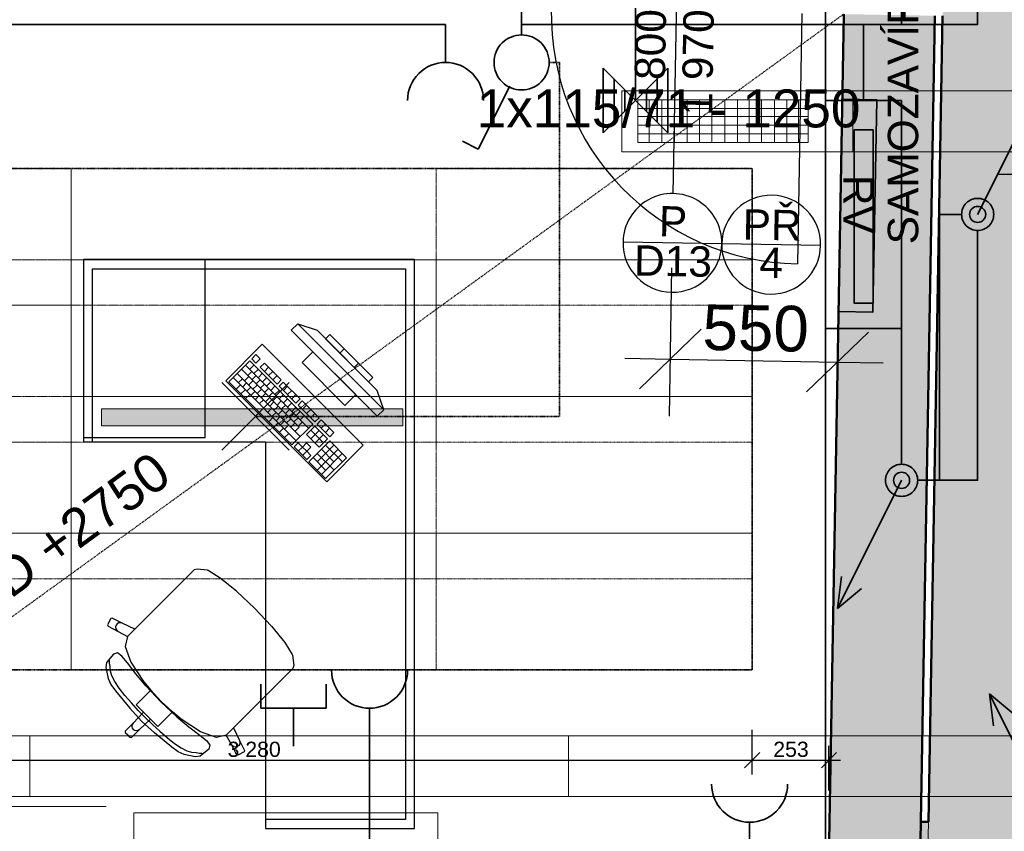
# Model space of a CAD drawing. Header units: millimetres. Extents: x -25972 to 4516, y -2839 to 20217.
# Tile 23 of 114: x -18972 to -15733, y 819 to 3489. Entities that reach past the tile are written whole.
import ezdxf

# ---------------------------------------------------------------- set-up
doc = ezdxf.new("R2010")
doc.units = ezdxf.units.MM
doc.header["$MEASUREMENT"] = 0
doc.linetypes.add('Čerchovaná M', pattern=[4.5, 2.5, -0.85, 0.3, -0.85])
doc.linetypes.add('Čárkovaná M', pattern=[4.5, 2.5, -2])
for name, color, linetype in [('7._POHLED ZÁPADNÍ_1_0', 7, 'Continuous'), ('7._POHLED ZÁPADNÍ_1_2D prvky - obecné', 7, 'Continuous'), ('7._POHLED ZÁPADNÍ_1_akustické prvky', 7, 'Continuous'), ('7._POHLED ZÁPADNÍ_1_Anotace - SP', 7, 'Continuous'), ('7._POHLED ZÁPADNÍ_1_Interiér - schodiště', 7, 'Continuous'), ('7._POHLED ZÁPADNÍ_1_Konstrukce - nosné', 7, 'Continuous'), ('7._POHLED ZÁPADNÍ_1_Kóty - SP', 7, 'Continuous'), ('7._POHLED ZÁPADNÍ_1_Nové_Anotace - SP', 7, 'Continuous'), ('7._POHLED ZÁPADNÍ_1_Nové_Interiér - nábytek', 7, 'Continuous'), ('7._POHLED ZÁPADNÍ_1_Nové_Kóty - SP', 7, 'Continuous'), ('7._POHLED ZÁPADNÍ_1_Nové_Otvory – Dveře', 7, 'Continuous'), ('7._POHLED ZÁPADNÍ_1_Nové_Otvory – Značky dveří', 7, 'Continuous'), ('7._POHLED ZÁPADNÍ_1_Otvory – Značky dveří', 7, 'Continuous'), ('7._POHLED ZÁPADNÍ_1_Situace - terén', 7, 'Continuous'), ('7._POHLED ZÁPADNÍ_1_světla  - vestavěná', 7, 'Continuous'), ('7._POHLED ZÁPADNÍ_1_TZB - elektroinstalace', 7, 'Continuous'), ('7._POHLED ZÁPADNÍ_1_TZB - VZT', 7, 'Continuous'), ('7._POHLED ZÁPADNÍ_1_TZB - ZTI', 7, 'Continuous'), ('7._POHLED ZÁPADNÍ_1_Výplně – Řezové', 7, 'Continuous')]:
    doc.layers.add(name, color=color, linetype=linetype)
doc.styles.add('GENEROVANÝ_STYL_1', font='txt')
doc.styles.add('GENEROVANÝ_STYL_2', font='txt')

msp = doc.modelspace()

# ---------------------------------------------------------------- hatches: boundary and pattern name
at = {"layer": '7._POHLED ZÁPADNÍ_1_světla  - vestavěná', "linetype": 'Continuous', "lineweight": 0, "true_color": 0x3f0000}
msp.add_hatch(color=18, dxfattribs=at).paths.add_polyline_path([(-18702.5, 2208.4), (-18702.5, 2153.4), (-17711.7, 2153.4), (-17711.7, 2208.4)])
at = {"layer": '7._POHLED ZÁPADNÍ_1_Výplně – Řezové', "linetype": 'Continuous', "lineweight": 13}
for points in [[(-15982.6, 850.1), (-15652.6, 850.1), (-15603, 3685.9), (-15718, 3687.9), (-15719.5, 3598), (-15934.5, 3601.7)], [(-16009.9, 724.7), (-15961.5, 3502.2), (-16261.4, 3507.5), (-16309.9, 724.7)], [(-16007.5, 850.1), (-16007.5, 350.1), (-14691.2, 350.1), (-14691.2, 850.1)]]:
    msp.add_hatch(color=254, dxfattribs=at).paths.add_polyline_path(points)

# ---------------------------------------------------------------- linework, layer by layer
at = {"layer": '7._POHLED ZÁPADNÍ_1_2D prvky - obecné', "color": 8, "linetype": 'Continuous', "lineweight": 13}
for p, q in [((-15979.8, 1012.4), (-15991.4, 349.8)), ((-16007.7, 850.1), (-16016.5, 349.7))]:
    msp.add_line(p, q, dxfattribs=at)
at = {"layer": '7._POHLED ZÁPADNÍ_1_akustické prvky', "color": 5, "linetype": 'Continuous', "lineweight": 25}
for p, q in [((-16562.4, 1006), (-16562.4, 1152.9)), ((-16309.9, 952.9), (-16309.9, 1099.8)), ((-19842.2, 1052.9), (-16562.4, 1052.9)), ((-16562.4, 1052.9), (-16309.9, 1052.9)), ((-16309.9, 1052.9), (-16272.4, 1052.9))]:
    msp.add_line(p, q, dxfattribs=at)
at = {"layer": '7._POHLED ZÁPADNÍ_1_akustické prvky', "color": 5, "linetype": 'Continuous', "lineweight": 18}
for p, q in [((-16537.4, 1077.9), (-16587.4, 1027.9)), ((-16334.9, 1027.9), (-16284.9, 1077.9))]:
    msp.add_line(p, q, dxfattribs=at)
at = {"layer": '7._POHLED ZÁPADNÍ_1_akustické prvky', "color": 8, "linetype": 'Čerchovaná M', "lineweight": 35, "flags": 128}
msp.add_lwpolyline([(-19842.2, 1349.8), (-16562.4, 1349.8), (-16562.4, 2999.7), (-19842.2, 2999.7)], close=True, dxfattribs=at)
at = {"layer": '7._POHLED ZÁPADNÍ_1_akustické prvky', "color": 8, "linetype": 'Čerchovaná M', "lineweight": 20, "flags": 128}
for points in [[(-19842.2, 2699.6), (-19842.2, 2999.6), (-18802, 2999.6), (-18802, 2699.6)], [(-17602.4, 2699.6), (-17602.4, 2999.6), (-18802, 2999.6), (-18802, 2699.6)], [(-16562.4, 2699.6), (-16562.4, 2999.6), (-17602.4, 2999.6), (-17602.4, 2699.6)], [(-18802, 2549.6), (-18802, 2699.6), (-19842.2, 2699.6), (-19842.2, 2549.6)], [(-17602.4, 2549.6), (-17602.4, 2699.6), (-18802, 2699.6), (-18802, 2549.6)], [(-16562.4, 2549.6), (-16562.4, 2699.6), (-17602.4, 2699.6), (-17602.4, 2549.6)], [(-19842.2, 2249.7), (-19842.2, 2549.6), (-18802, 2549.6), (-18802, 2249.7)], [(-17602.4, 2249.7), (-17602.4, 2549.6), (-18802, 2549.6), (-18802, 2249.7)], [(-16562.4, 2249.7), (-16562.4, 2549.6), (-17602.4, 2549.6), (-17602.4, 2249.7)], [(-18802, 2099.7), (-18802, 2249.7), (-19842.2, 2249.7), (-19842.2, 2099.7)], [(-17602.4, 2099.7), (-17602.4, 2249.7), (-18802, 2249.7), (-18802, 2099.7)], [(-16562.4, 2099.7), (-16562.4, 2249.7), (-17602.4, 2249.7), (-17602.4, 2099.7)], [(-19842.2, 1799.7), (-19842.2, 2099.7), (-18802, 2099.7), (-18802, 1799.7)], [(-17602.4, 1799.7), (-17602.4, 2099.7), (-18802, 2099.7), (-18802, 1799.7)], [(-16562.4, 1799.7), (-16562.4, 2099.7), (-17602.4, 2099.7), (-17602.4, 1799.7)], [(-19842.2, 1649.7), (-19842.2, 1799.7), (-18802, 1799.7), (-18802, 1649.7)], [(-17602.4, 1649.7), (-17602.4, 1799.7), (-18802, 1799.7), (-18802, 1649.7)], [(-16562.4, 1649.7), (-16562.4, 1799.7), (-17602.4, 1799.7), (-17602.4, 1649.7)], [(-19842.2, 1349.8), (-19842.2, 1649.7), (-18802, 1649.7), (-18802, 1349.8)], [(-17602.4, 1349.8), (-17602.4, 1649.7), (-18802, 1649.7), (-18802, 1349.8)], [(-16562.4, 1349.8), (-16562.4, 1649.7), (-17602.4, 1649.7), (-17602.4, 1349.8)]]:
    msp.add_lwpolyline(points, close=True, dxfattribs=at)
at = {"layer": '7._POHLED ZÁPADNÍ_1_Konstrukce - nosné', "color": 7, "linetype": 'Continuous', "lineweight": 50, "flags": 128}
for points in [[(-16261.4, 3507.5), (-16309.9, 724.7)], [(-16009.9, 724.7), (-15961.5, 3502.2)], [(-15936.3, 3501.7), (-15982.6, 850.1)], [(-15982.6, 850.1), (-16007.5, 850.1)]]:
    msp.add_lwpolyline(points, dxfattribs=at)
at = {"layer": '7._POHLED ZÁPADNÍ_1_Nové_Anotace - SP', "color": 1, "linetype": 'Čárkovaná M', "lineweight": 25}
msp.add_line((-20100.3, 724.7), (-16261.9, 3507.5), dxfattribs=at)
at = {"layer": '7._POHLED ZÁPADNÍ_1_Nové_Interiér - nábytek', "color": 1, "linetype": 'Continuous', "lineweight": 25}
for p, q in [((-18732.1, 2699.9), (-18762.1, 2699.9)), ((-18762.1, 2699.9), (-18762.1, 2669.9)), ((-17703.1, 2699.9), (-18732.1, 2699.9)), ((-18362.1, 2114.9), (-18362.1, 2699.9)), ((-17673.1, 2699.9), (-17703.1, 2699.9)), ((-17673.1, 2669.9), (-17673.1, 2699.9)), ((-18762.1, 2669.9), (-18762.1, 2099.9)), ((-18732.1, 2669.9), (-17703.1, 2669.9)), ((-18732.1, 2099.9), (-18732.1, 2669.9)), ((-17703.1, 2669.9), (-17703.1, 857.5)), ((-17673.1, 857.5), (-17673.1, 2669.9)), ((-18057.2, 2488.8), (-18078.4, 2467.6)), ((-18078.4, 2467.6), (-17795.6, 2184.8)), ((-17774.4, 2206), (-18057.2, 2488.8)), ((-18057.2, 2488.8), (-17993.6, 2467.6)), ((-17993.6, 2467.6), (-17795.6, 2269.6)), ((-17951.2, 2453.5), (-17965.3, 2439.4)), ((-17965.3, 2439.4), (-17823.9, 2297.9)), ((-17809.7, 2312.1), (-17951.2, 2453.5)), ((-18007.7, 2396.9), (-18043.1, 2361.6)), ((-17866.3, 2255.5), (-18007.7, 2396.9)), ((-17918.2, 2392.2), (-17904, 2406.4)), ((-18215.2, 2366.5), (-18283.8, 2298)), ((-18007.5, 2158.8), (-18215.2, 2366.5)), ((-18194.6, 2387.1), (-18208.3, 2373.4)), ((-18208.3, 2373.4), (-18194.5, 2359.5)), ((-18180.8, 2373.3), (-18194.6, 2387.1)), ((-18194.5, 2359.5), (-18180.8, 2373.3)), ((-18242.6, 2339.1), (-18052.2, 2148.7)), ((-18228.9, 2352.8), (-18021.2, 2145.1)), ((-18221.8, 2318.3), (-18208.1, 2332.1)), ((-18215.1, 2339), (-18201.3, 2352.7)), ((-18201.2, 2325.1), (-18187.5, 2338.8)), ((-18166.9, 2359.4), (-18180.6, 2345.7)), ((-18180.6, 2345.7), (-18125.2, 2290.3)), ((-18111.5, 2304), (-18166.9, 2359.4)), ((-18166.8, 2331.9), (-18153.1, 2345.6)), ((-18152.9, 2318), (-18139.2, 2331.7)), ((-18043.1, 2361.6), (-17901.7, 2220.1)), ((-17871, 2345.1), (-17856.9, 2359.2)), ((-18270, 2311.7), (-18062.3, 2104)), ((-18256.3, 2325.4), (-18048.6, 2117.7)), ((-18252.7, 2294.4), (-18239, 2308.1)), ((-18232.1, 2301.2), (-18218.4, 2314.9)), ((-18218.2, 2287.3), (-18204.5, 2301)), ((-18208, 2304.5), (-18194.3, 2318.2)), ((-18194.1, 2290.6), (-18180.4, 2304.4)), ((-18187.4, 2311.3), (-18173.6, 2325)), ((-18173.5, 2297.4), (-18159.8, 2311.1)), ((-18139.1, 2304.2), (-18125.4, 2317.9)), ((-18125.2, 2290.3), (-18111.5, 2304)), ((-17823.9, 2297.9), (-17809.7, 2312.1)), ((-18283.8, 2298), (-18076, 2090.3)), ((-18259.5, 2273.7), (-18245.8, 2287.4)), ((-18243.9, 2258.2), (-18230.2, 2271.9)), ((-18238.9, 2280.5), (-18225.2, 2294.2)), ((-18225, 2266.7), (-18211.3, 2280.4)), ((-18204.4, 2273.5), (-18190.7, 2287.2)), ((-18190.6, 2259.6), (-18176.8, 2273.3)), ((-18180.3, 2276.8), (-18166.6, 2290.5)), ((-18166.5, 2262.9), (-18152.7, 2276.7)), ((-18159.7, 2283.6), (-18145.9, 2297.3)), ((-18145.8, 2269.7), (-18132.1, 2283.5)), ((-18132, 2255.9), (-18118.3, 2269.6)), ((-18104.6, 2297.1), (-18118.3, 2283.4)), ((-18118.3, 2283.4), (-18062.9, 2228)), ((-18049.2, 2241.7), (-18104.6, 2297.1)), ((-18104.5, 2269.5), (-18090.8, 2283.3)), ((-18090.6, 2255.7), (-18076.9, 2269.4)), ((-17774.4, 2206), (-17795.6, 2269.6)), ((-18228.4, 2242.6), (-18214.6, 2256.3)), ((-18211.2, 2252.8), (-18197.5, 2266.5)), ((-18197.3, 2239), (-18183.6, 2252.7)), ((-18183.5, 2225.1), (-18169.8, 2238.8)), ((-18176.7, 2245.8), (-18163, 2259.5)), ((-18162.9, 2231.9), (-18149.1, 2245.6)), ((-18152.6, 2249.1), (-18138.9, 2262.8)), ((-18138.8, 2235.3), (-18125, 2249)), ((-18124.9, 2221.4), (-18111.2, 2235.1)), ((-18118.1, 2242), (-18104.4, 2255.8)), ((-18104.3, 2228.2), (-18090.6, 2241.9)), ((-18076.8, 2241.8), (-18063.1, 2255.6)), ((-18062.9, 2228), (-18049.2, 2241.7)), ((-18042.3, 2234.8), (-18056, 2221.1)), ((-17986.9, 2179.4), (-18042.3, 2234.8)), ((-17901.7, 2220.1), (-17866.3, 2255.5)), ((-18169.6, 2211.3), (-18155.9, 2225)), ((-18155.8, 2197.4), (-18142.1, 2211.2)), ((-18149, 2218.1), (-18135.3, 2231.8)), ((-18135.2, 2204.2), (-18121.4, 2217.9)), ((-18121.3, 2190.4), (-18107.6, 2204.1)), ((-18111.1, 2207.6), (-18097.3, 2221.3)), ((-18097.2, 2193.7), (-18083.5, 2207.4)), ((-18090.4, 2214.3), (-18076.7, 2228.1)), ((-18076.6, 2200.5), (-18062.9, 2214.2)), ((-18056, 2221.1), (-18000.6, 2165.7)), ((-18042.2, 2207.2), (-18028.4, 2220.9)), ((-18028.3, 2193.4), (-18014.6, 2207.1)), ((-17795.6, 2184.8), (-17774.4, 2206)), ((-18152.2, 2166.4), (-18138.5, 2180.1)), ((-18141.9, 2183.6), (-18128.2, 2197.3)), ((-18128.1, 2169.7), (-18114.4, 2183.5)), ((-18107.5, 2176.5), (-18093.8, 2190.2)), ((-18093.6, 2162.7), (-18079.9, 2176.4)), ((-18083.4, 2179.9), (-18069.7, 2193.6)), ((-18069.5, 2166), (-18055.8, 2179.7)), ((-18062.7, 2186.7), (-18049, 2200.4)), ((-18048.9, 2172.8), (-18035.2, 2186.5)), ((-18014.5, 2179.5), (-18000.7, 2193.2)), ((-18000.6, 2165.7), (-17986.9, 2179.4)), ((-17980, 2172.5), (-17993.7, 2158.8)), ((-17938.4, 2130.9), (-17980, 2172.5)), ((-18134.9, 2149.1), (-18121.2, 2162.8)), ((-18117.6, 2131.8), (-18103.9, 2145.5)), ((-18114.3, 2155.9), (-18100.5, 2169.6)), ((-18100.4, 2142.1), (-18086.7, 2155.8)), ((-18079.8, 2148.8), (-18066.1, 2162.6)), ((-18076, 2090.3), (-18007.5, 2158.8)), ((-18065.9, 2135), (-18052.2, 2148.7)), ((-18055.7, 2152.2), (-18042, 2165.9)), ((-18000.5, 2151.9), (-18028, 2124.5)), ((-18014.3, 2138.2), (-17972.7, 2096.6)), ((-18014.1, 2110.6), (-17986.7, 2138.1)), ((-17959, 2110.4), (-18000.5, 2151.9)), ((-17993.7, 2158.8), (-17952.1, 2117.2)), ((-17979.8, 2144.9), (-17966.1, 2158.6)), ((-17966, 2131.1), (-17952.3, 2144.8)), ((-18762.1, 2114.9), (-18362.1, 2114.9)), ((-18100.3, 2114.5), (-18086.6, 2128.2)), ((-18028, 2124.5), (-17986.4, 2082.9)), ((-18000.3, 2096.8), (-17972.9, 2124.2)), ((-17986.4, 2082.9), (-17959, 2110.4)), ((-17952.1, 2117.2), (-17938.4, 2130.9)), ((-18762.1, 2099.9), (-18732.1, 2099.9)), ((-18055.4, 2097), (-18069.1, 2083.3)), ((-18069.1, 2083.3), (-18027.6, 2041.8)), ((-18041.6, 2083.2), (-18055.4, 2097)), ((-18055.3, 2069.5), (-18041.6, 2083.2)), ((-18027.8, 2096.9), (-18041.6, 2083.2)), ((-18041.6, 2083.2), (-18027.7, 2069.4)), ((-18014, 2083.1), (-18027.8, 2096.9)), ((-18027.7, 2069.4), (-18014, 2083.1)), ((-17952.1, 2103.4), (-18020.7, 2034.9)), ((-17993.1, 2034.7), (-17938.2, 2089.6)), ((-17993, 2007.2), (-17924.4, 2075.7)), ((-17979.5, 2076), (-17938, 2034.5)), ((-17965.8, 2089.7), (-17910.4, 2034.3)), ((-17896.7, 2048), (-17952.1, 2103.4)), ((-18041.4, 2055.6), (-18027.7, 2069.4)), ((-18013.9, 2055.5), (-18027.7, 2069.4)), ((-18027.6, 2041.8), (-18013.9, 2055.5)), ((-18006.9, 2048.6), (-17965.4, 2007)), ((-17993.2, 2062.3), (-17937.8, 2006.9)), ((-17979.1, 1993.3), (-17910.5, 2061.9)), ((-17965.3, 1979.5), (-17896.7, 2048)), ((-18020.7, 2034.9), (-17965.3, 1979.5)), ((-18419.3, 1657), (-18444.8, 1631.5)), ((-18397.3, 1679), (-18419.3, 1657)), ((-18388, 1681.8), (-18397.3, 1679)), ((-18354.1, 1677.9), (-18388, 1681.8)), ((-18352, 1677), (-18354.1, 1677.9)), ((-18311.9, 1652), (-18352, 1677)), ((-18258.3, 1608.5), (-18311.9, 1652)), ((-18444.8, 1631.5), (-18592.7, 1483.7)), ((-18257.5, 1607.8), (-18258.3, 1608.5)), ((-18199.1, 1553), (-18257.5, 1607.8)), ((-18199.1, 1553), (-18144.3, 1494.6)), ((-18671.6, 1518.9), (-18682.4, 1497.6)), ((-18682.4, 1497.6), (-18681, 1493.5)), ((-18681, 1493.5), (-18647.9, 1476.5)), ((-18667.5, 1520.2), (-18671.6, 1518.9)), ((-18634.4, 1503.2), (-18667.5, 1520.2)), ((-18654.6, 1496.8), (-18656.2, 1491.1)), ((-18656.2, 1491.1), (-18655.4, 1485.3)), ((-18651, 1501.4), (-18654.6, 1496.8)), ((-18645.9, 1504.2), (-18651, 1501.4)), ((-18640.1, 1504.9), (-18645.9, 1504.2)), ((-18634.4, 1503.2), (-18640.1, 1504.9)), ((-18592.7, 1483.7), (-18634.4, 1503.2)), ((-18144.3, 1494.6), (-18143.6, 1493.8)), ((-18143.6, 1493.8), (-18100, 1440.1)), ((-18655.4, 1485.3), (-18652.6, 1480.2)), ((-18652.6, 1480.2), (-18647.9, 1476.5)), ((-18647.9, 1476.5), (-18616.9, 1459.2)), ((-18616.9, 1459.2), (-18624.4, 1427.3)), ((-18616.9, 1459.2), (-18592.7, 1483.7)), ((-18616.9, 1459.4), (-18616.9, 1459.2)), ((-18624.4, 1427.3), (-18606, 1375.3)), ((-18100, 1440.1), (-18075.1, 1400.1)), ((-18663, 1402.1), (-18686.2, 1374.3)), ((-18650.1, 1405.6), (-18663, 1402.1)), ((-18635.8, 1395.5), (-18650.1, 1405.6)), ((-18617.2, 1373.3), (-18635.8, 1395.5)), ((-18075.1, 1400.1), (-18074.2, 1398)), ((-18074.2, 1398), (-18070.2, 1364)), ((-18686.2, 1374.3), (-18688.1, 1357.5)), ((-18676.6, 1379.6), (-18677.4, 1384.1)), ((-18675.8, 1371.5), (-18676.6, 1379.6)), ((-18673.8, 1360.8), (-18675.8, 1371.5)), ((-18672.6, 1345.4), (-18673.8, 1360.8)), ((-18589.2, 1337.1), (-18617.2, 1373.3)), ((-18606, 1375.3), (-18564.7, 1311.5)), ((-18070.2, 1364), (-18073.1, 1354.7)), ((-18688.1, 1357.5), (-18680.3, 1321.4)), ((-18668.7, 1330.6), (-18672.6, 1345.4)), ((-18658.7, 1311.8), (-18668.7, 1330.6)), ((-18556.5, 1297.8), (-18589.2, 1337.1)), ((-18095, 1332.8), (-18120.6, 1307.3)), ((-18073.1, 1354.7), (-18095, 1332.8)), ((-18680.3, 1321.4), (-18671.4, 1302.2)), ((-18671.4, 1302.2), (-18656.5, 1280.5)), ((-18643.9, 1289.9), (-18658.7, 1311.8)), ((-18564.7, 1311.5), (-18539.9, 1283.3)), ((-18507.1, 1245), (-18556.5, 1297.8)), ((-18120.6, 1307.3), (-18268.4, 1159.4)), ((-18656.5, 1280.5), (-18609.6, 1223.8)), ((-18625.3, 1266.1), (-18643.9, 1289.9)), ((-18604.1, 1241.4), (-18625.3, 1266.1)), ((-18539.9, 1283.3), (-18567.3, 1256)), ((-18539.9, 1283.3), (-18506.6, 1245.5)), ((-18581.6, 1216.8), (-18604.1, 1241.4)), ((-18567.3, 1256), (-18588.4, 1234.8)), ((-18588.4, 1234.8), (-18564.8, 1211.2)), ((-18507.1, 1245), (-18454.3, 1195.5)), ((-18468.7, 1212.2), (-18506.6, 1245.5)), ((-18609.6, 1223.8), (-18570.5, 1181.6)), ((-18564.8, 1211.2), (-18598.8, 1174.6)), ((-18558.8, 1193.3), (-18581.6, 1216.8)), ((-18564.8, 1211.2), (-18552.8, 1199.2)), ((-18540.9, 1187.3), (-18552.8, 1199.2)), ((-18468.7, 1212.2), (-18496.1, 1184.8)), ((-18440.6, 1187.4), (-18468.7, 1212.2)), ((-18598.8, 1174.6), (-18624.9, 1148.6)), ((-18602, 1169.8), (-18603.1, 1164)), ((-18598.8, 1174.6), (-18602, 1169.8)), ((-18540.9, 1187.3), (-18577.4, 1153.3)), ((-18528.3, 1142.4), (-18570.5, 1181.6)), ((-18558.8, 1193.3), (-18535.3, 1170.5)), ((-18517.3, 1163.6), (-18540.9, 1187.3)), ((-18535.3, 1170.5), (-18510.7, 1147.9)), ((-18496.1, 1184.8), (-18517.3, 1163.6)), ((-18454.3, 1195.5), (-18415, 1162.8)), ((-18376.8, 1146), (-18440.6, 1187.4)), ((-18624.9, 1148.6), (-18624.8, 1144.3)), ((-18624.8, 1144.3), (-18616.3, 1135.8)), ((-18607.8, 1127.2), (-18616.3, 1135.8)), ((-18577.4, 1153.3), (-18603.5, 1127.2)), ((-18603.1, 1164), (-18602, 1158.3)), ((-18602, 1158.3), (-18598.7, 1153.4)), ((-18593.8, 1150.1), (-18598.7, 1153.4)), ((-18588, 1148.9), (-18593.8, 1150.1)), ((-18582.3, 1150.1), (-18588, 1148.9)), ((-18577.4, 1153.3), (-18582.3, 1150.1)), ((-18471.6, 1095.6), (-18528.3, 1142.4)), ((-18510.7, 1147.9), (-18485.9, 1126.8)), ((-18415, 1162.8), (-18378.8, 1134.9)), ((-18378.8, 1134.9), (-18356.5, 1116.3)), ((-18324.8, 1127.7), (-18376.8, 1146)), ((-18292.9, 1135.1), (-18324.8, 1127.7)), ((-18292.9, 1135.1), (-18268.4, 1159.4)), ((-18292.6, 1135.2), (-18292.9, 1135.1)), ((-18275.5, 1104.1), (-18292.9, 1135.1)), ((-18268.4, 1159.4), (-18248.8, 1117.7)), ((-18603.5, 1127.2), (-18607.8, 1127.2)), ((-18485.9, 1126.8), (-18462.1, 1108.2)), ((-18462.1, 1108.2), (-18440.3, 1093.3)), ((-18356.5, 1116.3), (-18346.5, 1102)), ((-18346.5, 1102), (-18349.9, 1089)), ((-18271.9, 1099.5), (-18275.5, 1104.1)), ((-18258.6, 1071), (-18275.5, 1104.1)), ((-18250.7, 1101.1), (-18255.3, 1097.5)), ((-18247.9, 1106.2), (-18250.7, 1101.1)), ((-18248.8, 1117.7), (-18247.2, 1112)), ((-18248.8, 1117.7), (-18231.9, 1084.6)), ((-18247.2, 1112), (-18247.9, 1106.2)), ((-18449.9, 1080.7), (-18471.6, 1095.6)), ((-18430.7, 1071.7), (-18449.9, 1080.7)), ((-18440.3, 1093.3), (-18421.5, 1083.4)), ((-18394.6, 1064), (-18430.7, 1071.7)), ((-18421.5, 1083.4), (-18406.7, 1079.5)), ((-18406.7, 1079.5), (-18391.3, 1078.3)), ((-18391.3, 1078.3), (-18380.6, 1076.3)), ((-18380.6, 1076.3), (-18372.5, 1075.5)), ((-18349.9, 1089), (-18377.8, 1065.9)), ((-18372.5, 1075.5), (-18368, 1074.7)), ((-18266.8, 1096.6), (-18271.9, 1099.5)), ((-18260.9, 1095.9), (-18266.8, 1096.6)), ((-18255.3, 1097.5), (-18260.9, 1095.9)), ((-18254.5, 1069.7), (-18258.6, 1071)), ((-18233.1, 1080.5), (-18254.5, 1069.7)), ((-18231.9, 1084.6), (-18233.1, 1080.5)), ((-18377.8, 1065.9), (-18394.6, 1064)), ((-18163.3, 857.5), (-18163.3, 827.5)), ((-17703.1, 857.5), (-18163.3, 857.5)), ((-17673.1, 827.5), (-17673.1, 857.5)), ((-18163.3, 827.5), (-17703.1, 827.5)), ((-17703.1, 827.5), (-17673.1, 827.5))]:
    msp.add_line(p, q, dxfattribs=at)
at = {"layer": '7._POHLED ZÁPADNÍ_1_Nové_Interiér - nábytek', "color": 1, "linetype": 'Continuous', "lineweight": 25, "flags": 128}
for points in [[(-17673.1, 2699.9), (-18762.1, 2699.9), (-18762.1, 2099.9), (-18163.3, 2099.9), (-18163.3, 827.5), (-17673.1, 827.5)], [(-18173.9, 2421.7), (-18294.1, 2301.5), (-17961.8, 1969.1), (-17841.6, 2089.3)]]:
    msp.add_lwpolyline(points, close=True, dxfattribs=at)
at = {"layer": '7._POHLED ZÁPADNÍ_1_Nové_Kóty - SP', "color": 1, "linetype": 'Continuous', "lineweight": 25}
for p, q in [((-15756.3, 2980.8), (-15606.3, 2980.8)), ((-16834.9, 2185.1), (-16826.3, 2672.6)), ((-16285.3, 2175.5), (-16276.8, 2662.9)), ((-16729.8, 2470.8), (-16933.3, 2274.4)), ((-16383.8, 2264.7), (-16180.3, 2461.2)), ((-16981.5, 2375.2), (-16831.6, 2372.6)), ((-16831.6, 2372.6), (-16282, 2362.9)), ((-16282, 2362.9), (-16132.1, 2360.3))]:
    msp.add_line(p, q, dxfattribs=at)
at = {"layer": '7._POHLED ZÁPADNÍ_1_Nové_Otvory – Dveře', "color": 1, "linetype": 'Continuous', "lineweight": 25}
msp.add_line((-16399.5, 3509.9), (-16414, 2686), dxfattribs=at)
msp.add_arc((-16399.5, 3509.9), 824, 178.9912, 268.9912, dxfattribs=at)
at = {"layer": '7._POHLED ZÁPADNÍ_1_Nové_Otvory – Značky dveří', "color": 1, "linetype": 'Continuous', "lineweight": 25}
for p, q in [((-16822, 2917.2), (-16807.9, 3717.1)), ((-16662.4, 2751.9), (-16987.3, 2757.6)), ((-16337.4, 2746.2), (-16662.4, 2751.9))]:
    msp.add_line(p, q, dxfattribs=at)
at = {"layer": '7._POHLED ZÁPADNÍ_1_Nové_Otvory – Značky dveří', "color": 1, "linetype": 'Continuous', "lineweight": 25, "flags": 128}
for points in [[(-16987.3, 2757.6, 1), (-16662.4, 2751.9, 1)], [(-16662.4, 2751.9, 1), (-16337.4, 2746.2, 1)]]:
    msp.add_lwpolyline(points, format="xyb", close=True, dxfattribs=at)
at = {"layer": '7._POHLED ZÁPADNÍ_1_Situace - terén', "color": 7, "linetype": 'Continuous', "lineweight": 35, "flags": 128}
msp.add_lwpolyline([(-16278.5, 2529), (-16165.2, 2527), (-16153, 3225.8), (-16266.3, 3227.8)], close=True, dxfattribs=at)
at = {"layer": '7._POHLED ZÁPADNÍ_1_světla  - vestavěná', "color": 1, "linetype": 'Continuous', "lineweight": 18, "flags": 128}
msp.add_lwpolyline([(-18702.5, 2208.4), (-17711.7, 2208.4), (-17711.7, 2153.4), (-18702.5, 2153.4)], close=True, dxfattribs=at)
at = {"layer": '7._POHLED ZÁPADNÍ_1_TZB - elektroinstalace', "color": 92, "linetype": 'Continuous', "lineweight": 35, "true_color": 0x00d700, "flags": 128}
for points in [[(-16321, 3223.6), (-16321, 3598.6), (-15946, 3598.6), (-15946, 3723.6), (-13196, 3723.6), (-12821, 3723.6), (-12821, 5098.6)], [(-16071, 4758), (-16071, 3473.6)], [(-7411.6, 4598.6), (-7571, 4598.6), (-7571, 3723.6), (-15946, 3723.6), (-15946, 3598.6), (-16321, 3598.6), (-16321, 3223.6)], [(-12908.5, 4223.6), (-12908.5, 3723.6), (-15946, 3723.6), (-15946, 3598.6), (-16321, 3598.6), (-16321, 3223.6)], [(-16321, 3223.6), (-16321, 3598.6), (-15946, 3598.6), (-15946, 3723.6), (-7696, 3723.6), (-7696, 4098.6), (-7283.5, 4098.6)], [(-17321, 3439.2), (-17321, 3683.6), (-17821, 3683.6), (-18321, 3683.6), (-18321, 3758)], [(-12696, 3598.6), (-15821, 3598.6), (-15821, 3473.6), (-17321, 3473.6), (-17321, 3439.2)], [(-16946, 3436.1), (-16946, 3598.6), (-16321, 3598.6)], [(-19821, 848.6), (-19821, 723.6), (-20071, 723.6), (-20071, 2161.1), (-20071, 3473.6), (-17571, 3473.6)], [(-17571, 3473.6), (-17571, 3348.6)], [(-16196, 3473.6), (-16196, 3223.6)], [(-16946, 3436.1), (-16946, 3223.6)], [(-16839.7, 3329.9), (-17052.2, 3117.4)], [(-16839.7, 3117.4), (-17052.2, 3329.9)], [(-17052.2, 3329.9), (-17052.2, 3117.4)], [(-16839.7, 3329.9), (-16839.7, 3117.4)], [(-17463.4, 3063.7), (-17359.8, 3270.9)], [(-17016.8, 3294.4), (-17016.8, 3152.8)], [(-16875.1, 3294.4), (-16875.1, 3152.8)], [(-15609.9, 3270.8), (-15821, 2848.6)], [(-16981.4, 3259), (-16981.4, 3188.2)], [(-16910.6, 3259), (-16910.6, 3188.2)], [(-17463.4, 3063.7), (-17515.2, 3089.6)], [(-16018.2, 1973.6), (-15946, 1973.6), (-15946, 2848.6), (-15873.8, 2848.6)], [(-16018.2, 1973.6), (-15821, 1973.6), (-15821, 2795.8)], [(-16571, 723.6), (-16321, 723.6), (-16321, 2473.6)], [(-16071, 2026.4), (-16071, 2473.6)], [(-18084.9, 2073), (-18307, 2295.1)], [(-18307, 2073), (-18084.9, 2295.1)], [(-16282.1, 1551.4), (-16071, 1973.6)], [(-16282.1, 1551.4), (-16268.9, 1656.9)], [(-16282.1, 1551.4), (-16202.9, 1617.4)], [(-18178.5, 1302.9), (-18178.5, 1223.6)], [(-17963.5, 1302.9), (-17963.5, 1223.6)], [(-15782.1, 1270.8), (-15571, 848.6)], [(-15782.1, 1270.8), (-15702.9, 1204.9)], [(-15782.1, 1270.8), (-15768.9, 1165.3)], [(-18178.5, 1223.6), (-17963.5, 1223.6)], [(-18071, 1223.6), (-18071, 1098.6)], [(-17821, 1098.6), (-17821, 1223.6)], [(-17821, 1098.6), (-17821, 723.6), (-18821, 723.6), (-19821, 723.6), (-19821, 848.6)], [(-16571, 723.6), (-17196, 723.6), (-17821, 723.6), (-17821, 1098.6)], [(-16571, 723.6), (-16571, 848.6)]]:
    msp.add_lwpolyline(points, dxfattribs=at)
for points in [[(-17321, 3439.2, 0.414214), (-17411.6, 3348.6)], [(-17230.3, 3348.6, 0.414214), (-17321, 3439.2)], [(-17696, 3223.6, -0.414214), (-17571, 3348.6)], [(-17571, 3348.6, -0.414214), (-17446, 3223.6)], [(-17411.6, 3348.6, 0.414214), (-17321, 3258)], [(-17321, 3258, 0.414214), (-17230.3, 3348.6)], [(-15821, 2901.4, 0.414214), (-15873.8, 2848.6)], [(-15768.2, 2848.6, 0.414214), (-15821, 2901.4)], [(-15821, 2875, 0.414214), (-15847.4, 2848.6)], [(-15794.6, 2848.6, 0.414214), (-15821, 2875)], [(-15873.8, 2848.6, 0.414214), (-15821, 2795.8)], [(-15847.4, 2848.6, 0.414214), (-15821, 2822.2)], [(-15821, 2822.2, 0.414214), (-15794.6, 2848.6)], [(-15821, 2795.8, 0.414214), (-15768.2, 2848.6)], [(-16071, 2026.4, 0.414214), (-16123.8, 1973.6)], [(-16018.2, 1973.6, 0.414214), (-16071, 2026.4)], [(-16071, 2000, 0.414214), (-16097.4, 1973.6)], [(-16044.6, 1973.6, 0.414214), (-16071, 2000)], [(-16123.8, 1973.6, 0.414214), (-16071, 1920.8)], [(-16097.4, 1973.6, 0.414214), (-16071, 1947.2)], [(-16071, 1947.2, 0.414214), (-16044.6, 1973.6)], [(-16071, 1920.8, 0.414214), (-16018.2, 1973.6)], [(-17821, 1223.6, -0.414214), (-17946, 1348.6)], [(-17696, 1348.6, -0.414214), (-17821, 1223.6)], [(-16571, 848.6, -0.414214), (-16696, 973.6)], [(-16446, 973.6, -0.414214), (-16571, 848.6)]]:
    msp.add_lwpolyline(points, format="xyb", dxfattribs=at)
at = {"layer": '7._POHLED ZÁPADNÍ_1_TZB - elektroinstalace', "color": 92, "linetype": 'Čerchovaná M', "lineweight": 35, "true_color": 0x00d700, "flags": 128}
msp.add_lwpolyline([(-17230.3, 3348.6), (-17196, 3348.6), (-17196, 2723.6), (-17196, 2184), (-18196, 2184)], dxfattribs=at)
at = {"layer": '7._POHLED ZÁPADNÍ_1_TZB - elektroinstalace', "color": 92, "linetype": 'Continuous', "lineweight": 35, "true_color": 0x00d700, "flags": 128}
for points in [[(-16071, 3223.6), (-16321, 3223.6), (-16321, 2473.6), (-16071, 2473.6)], [(-16164.7, 3126.4), (-16227.2, 3126.4), (-16227.2, 2556.9), (-16164.7, 2556.9)]]:
    msp.add_lwpolyline(points, close=True, dxfattribs=at)
at = {"layer": '7._POHLED ZÁPADNÍ_1_TZB - VZT', "color": 122, "linetype": 'Continuous', "lineweight": 13, "true_color": 0x00d59f}
for p, q in [((-15915, 3255), (-16991.5, 3255)), ((-16991.5, 3255), (-16991.5, 3055)), ((-16232, 3255), (-16232, 3055)), ((-15915, 3255), (-11376.4, 3255)), ((-16938.7, 3225.7), (-16378.7, 3225.7)), ((-16938.7, 3085.7), (-16938.7, 3225.7)), ((-16901.2, 3085.7), (-16901.2, 3225.7)), ((-16860.2, 3085.7), (-16860.2, 3225.7)), ((-16817.7, 3085.7), (-16817.7, 3225.7)), ((-16776.7, 3085.7), (-16776.7, 3225.7)), ((-16735.7, 3085.7), (-16735.7, 3225.7)), ((-16694.7, 3085.7), (-16694.7, 3225.7)), ((-16652.2, 3085.7), (-16652.2, 3225.7)), ((-16611.2, 3085.7), (-16611.2, 3225.7)), ((-16572.7, 3085.7), (-16572.7, 3225.7)), ((-16531.7, 3085.7), (-16531.7, 3225.7)), ((-16489.2, 3085.7), (-16489.2, 3225.7)), ((-16448.2, 3085.7), (-16448.2, 3225.7)), ((-16409.7, 3085.7), (-16409.7, 3225.7)), ((-16378.7, 3085.7), (-16378.7, 3225.7)), ((-16378.5, 3197.2), (-16938.7, 3197.2)), ((-16379.7, 3170.3), (-16938.7, 3170.3)), ((-16378.5, 3142.2), (-16938.7, 3142.2)), ((-16378.5, 3114.2), (-16938.7, 3114.2)), ((-16938.7, 3085.7), (-16378.7, 3085.7)), ((-15915, 3055), (-16991.5, 3055)), ((-11281.7, 3055), (-15915, 3055)), ((-15915, 1132.9), (-19799.5, 1132.9)), ((-18938.5, 1132.9), (-18938.5, 932.9)), ((-17167, 1132.9), (-17167, 932.9)), ((-15915, 1132.9), (-8821.4, 1132.9)), ((-15915, 932.9), (-19799.5, 932.9)), ((-15465, 932.9), (-15915, 932.9))]:
    msp.add_line(p, q, dxfattribs=at)
at = {"layer": '7._POHLED ZÁPADNÍ_1_TZB - ZTI', "color": 211, "linetype": 'Continuous', "lineweight": 20, "true_color": 0xff66ff}
for p, q in [((-19865.5, 900.8), (-18687.3, 900.8)), ((-17595.9, 879.4), (-18595.9, 879.4)), ((-18595.9, 879.4), (-18595.9, 779.4)), ((-17595.9, 879.4), (-17595.9, 779.4))]:
    msp.add_line(p, q, dxfattribs=at)

# ---------------------------------------------------------------- texts
at = {"layer": '7._POHLED ZÁPADNÍ_1_0', "color": 1, "linetype": 'Continuous', "lineweight": 25, "insert": (-16065.8, 3258.6), "char_height": 100, "attachment_point": 5, "rotation": 90, "style": 'GENEROVANÝ_STYL_1'}
msp.add_mtext('\\A1;{\\pqc;\\fArial|b0|i0|c238|p38;SAMOZAVÍRAČ}', dxfattribs=at)
at = {"layer": '7._POHLED ZÁPADNÍ_1_akustické prvky', "color": 5, "linetype": 'Continuous', "lineweight": 18, "char_height": 50, "attachment_point": 7, "style": 'GENEROVANÝ_STYL_2'}
for s, insert, width in [('\\A1;{\\pql;\\fArial|b0|i0|c0|p38;3\xa0280}', (-18287.8, 1062.9), 170.971), ('\\A1;{\\pql;\\fArial|b0|i0|c0|p38;253}', (-16493.1, 1062.9), 113.829)]:
    msp.add_mtext(s, dxfattribs=dict(at, insert=insert, width=width))
at = {"layer": '7._POHLED ZÁPADNÍ_1_Anotace - SP', "color": 1, "linetype": 'Continuous', "lineweight": 25, "insert": (-19618.6, 1208.3), "char_height": 125, "attachment_point": 4, "rotation": 36.1018, "style": 'GENEROVANÝ_STYL_1'}
msp.add_mtext('\\A1;{\\pql;\\fArial|b0|i0|c238|p38;PODHLED \\fArial|b0|i0|c238|p38;+2750}', dxfattribs=at)
at = {"layer": '7._POHLED ZÁPADNÍ_1_Interiér - schodiště', "color": 1, "linetype": 'Continuous', "lineweight": 25, "insert": (-16837.6, 3196.4), "char_height": 125, "attachment_point": 5, "style": 'GENEROVANÝ_STYL_1'}
msp.add_mtext('\\A1;{\\pqc;\\fArial|b0|i0|c238|p38;1x115/71 - 1250}', dxfattribs=at)
at = {"layer": '7._POHLED ZÁPADNÍ_1_Konstrukce - nosné', "color": 7, "linetype": 'Continuous', "lineweight": 20, "insert": (-16262.9, 2882), "char_height": 100, "attachment_point": 8, "rotation": 270.0169, "style": 'GENEROVANÝ_STYL_1'}
msp.add_mtext('\\A1;{\\pqc;\\fArial|b0|i0|c238|p38;RV}', dxfattribs=at)
at = {"layer": '7._POHLED ZÁPADNÍ_1_Kóty - SP', "color": 1, "linetype": 'Continuous', "lineweight": 25, "insert": (-16727, 2400.8), "char_height": 150, "width": 341.487, "attachment_point": 7, "rotation": 358.9912, "style": 'GENEROVANÝ_STYL_2'}
msp.add_mtext('\\A1;{\\pql;\\fArial|b0|i0|c0|p38;550}', dxfattribs=at)
at = {"layer": '7._POHLED ZÁPADNÍ_1_Otvory – Značky dveří', "color": 1, "linetype": 'Continuous', "lineweight": 25, "char_height": 100, "style": 'GENEROVANÝ_STYL_1'}
for s, insert, attachment_point, rotation in [('\\A1;{\\pql;\\pt0;\\fArial|b0|i0|c238|p38;800}', (-16848.1, 3290.1), 7, 88.9912), ('\\A1;{\\pql;\\pt0;\\fArial|b0|i0|c238|p38;1\xa0970}', (-16794.6, 3174.8), 1, 88.9912), ('\\A1;{\\pql;\\pt0;\\fArial|b0|i0|c238|p38;PŘ}', (-16593.8, 2815.8), 4, 358.9912), ('\\A1;{\\pql;\\pt0;\\fArial|b0|i0|c238|p38;P}', (-16869.3, 2826.3), 4, 358.9912), ('\\A1;{\\pql;\\pt0;\\fArial|b0|i0|c238|p38;D13}', (-16951.1, 2696.8), 4, 358.9912), ('\\A1;{\\pql;\\pt0;\\fArial|b0|i0|c238|p38;4}', (-16538.9, 2690.4), 4, 358.9912)]:
    msp.add_mtext(s, dxfattribs=dict(at, insert=insert, attachment_point=attachment_point, rotation=rotation))

doc.saveas('drawing.dxf')
